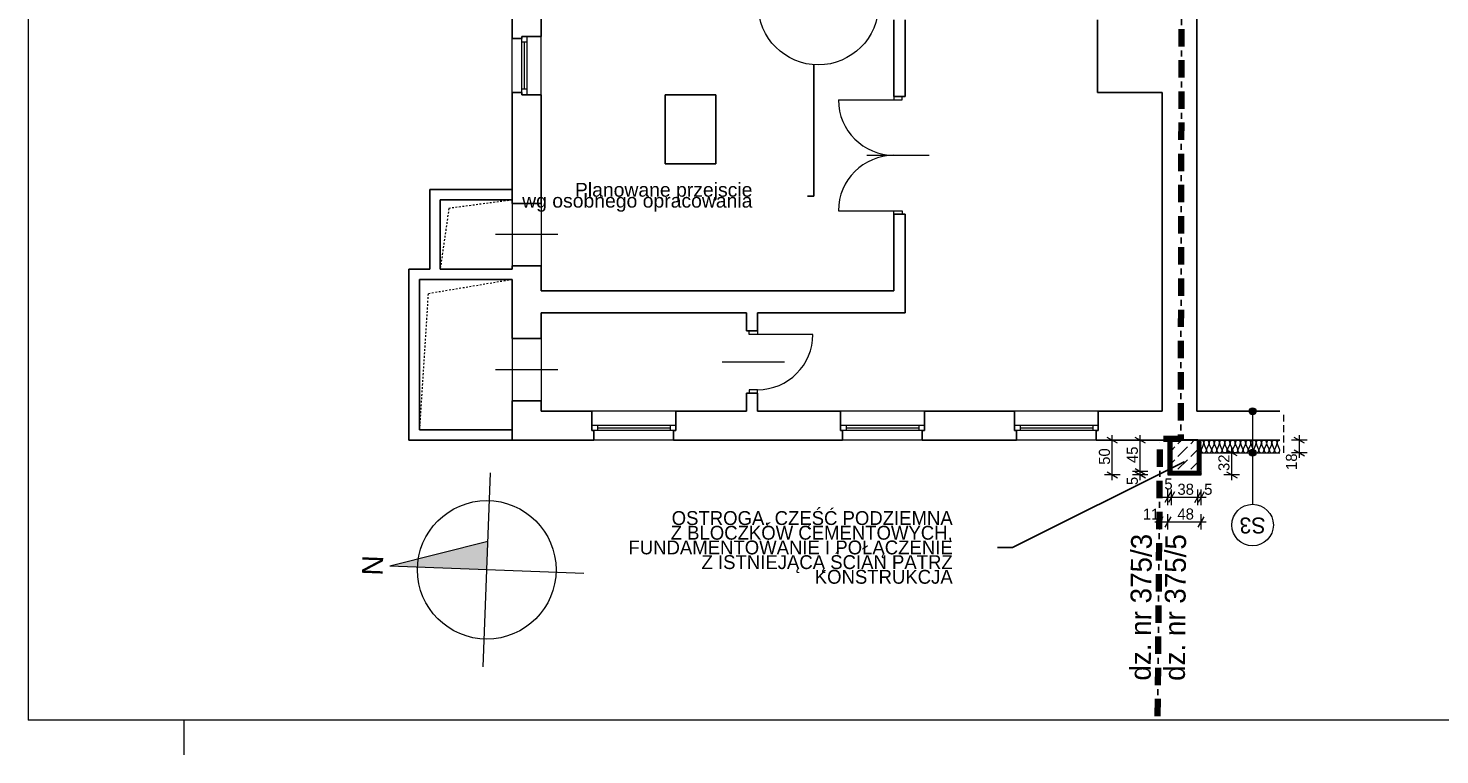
# Model space of a CAD drawing. Extents: x -264238 to -24649, y 31125 to 167795.
# Tile 1 of 256: x -264238 to -243863, y 55445 to 65935. Entities that reach past the tile are written whole.
import ezdxf

# ---------------------------------------------------------------- set-up
doc = ezdxf.new("R2010")
doc.units = 0
doc.header["$MEASUREMENT"] = 0
for name, pattern in [('Hidden Line', [50, 25, -25]), ('Krawędzie ukryte', [150, 100, -50]), ('Kreski i kropki', [450, 250, -100, 0, -100])]:
    doc.linetypes.add(name, pattern=pattern)
for name, color, linetype, lineweight in [('A-Opisy_Nr_Pióra__21', 7, 'Continuous', 9), ('Arch ocieplenie_Nr_Pióra__46', 5, 'Continuous', 13), ('Arch opisy_Nr_Pióra__1', 7, 'Continuous', 25), ('Arch opisy_Nr_Pióra__21', 7, 'Continuous', 9), ('ARCH TABELA_Nr_Pióra__21', 7, 'Continuous', 9), ('Arch tabelki_Nr_Pióra__21', 7, 'Continuous', 9), ('Arch wykończenie_Nr_Pióra__46', 5, 'Continuous', 13), ('Arch wymiary_Nr_Pióra__21', 7, 'Continuous', 9), ('arch wypelnienia_Nr_Pióra__21', 7, 'Continuous', 9), ('Arch ściany nośne_Nr_Pióra__21', 7, 'Continuous', 9), ('Arch ściany nośne_Nr_Pióra__27', 7, 'Continuous', 30), ('INWENT KONST. DREWNIANA_Nr_Pióra__20', 1, 'Continuous', 100), ('INWENT OPISY_Nr_Pióra__21', 7, 'Continuous', 9), ('INWENT. DRZWI_Nr_Pióra__5', 7, 'Continuous', 13), ('INWENT. OKNA_Nr_Pióra__5', 7, 'Continuous', 13), ('INWENT.ŚCIANY_Nr_Pióra__1', 7, 'Continuous', 25), ('INWENT.ŚCIANY_Nr_Pióra__5', 7, 'Continuous', 13), ('Istniejące stropy_Nr_Pióra__5', 7, 'Continuous', 13)]:
    doc.layers.add(name, color=color, linetype=linetype, lineweight=lineweight)
for name, color, linetype in [('Arch ocieplenie', 7, 'Continuous'), ('Arch opisy', 7, 'Continuous'), ('Arch wymiary', 7, 'Continuous'), ('Arch ściany nośne', 7, 'Continuous')]:
    doc.layers.add(name, color=color, linetype=linetype)
doc.layers.add('INWENT.ŚCIANY_Nr_Pióra__3', color=7, linetype='Continuous', lineweight=13, true_color=0xff6600)
doc.styles.add('GENERATED_STYLE_1', font='txt')
doc.styles.add('GENERATED_STYLE_4', font='txt')
doc.styles.add('GENERATED_STYLE_5', font='txt')
doc.styles.add('GENERATED_STYLE_6', font='arial.ttf')
doc.linetypes.add('Zigzag', pattern='A,0,[1,Rusinowo PAB1.Shx,S=2.239859,R=0,X=0,Y=-0.070556],-282.222223,0', length=282.222223)
doc.dimstyles.new('GENERATED_STYLE__1', dxfattribs={"dimtxt": 160.000002, "dimasz": 114, "dimexe": 0.18, "dimexo": 0, "dimgap": 0.09, "dimtad": 1, "dimtih": 1, "dimtoh": 1, "dimdec": 0, "dimlfac": 0.1, "dimzin": 0, "dimdsep": 46, "dimtxsty": 'GENERATED_STYLE_1', "dimblk": 'ARROWHEAD_2', "dimblk1": 'ARROWHEAD_2', "dimblk2": 'ARROWHEAD_2', "dimcen": 0.09, "dimclrd": 7, "dimclre": 7, "dimclrt": 7, "dimazin": 0, "dimtfac": 1, "dimtdec": 4, "dimtmove": 0, "dimatfit": 3, "dimfxl": 0, "dimtolj": 1, "dimtzin": 0, "dimarcsym": 0})
doc.dimstyles.new('GENERATED_STYLE__13', dxfattribs={"dimtxt": 0.18, "dimasz": 273.6, "dimexe": 0.18, "dimexo": 0.0625, "dimgap": 0.09, "dimtad": 0, "dimtih": 1, "dimtoh": 1, "dimdec": 4, "dimzin": 0, "dimdsep": 46, "dimcen": 0.09, "dimadec": 0, "dimazin": 0, "dimtfac": 1, "dimtdec": 4, "dimtmove": 0, "dimatfit": 3, "dimldrblk": 'ARROWHEAD_5', "dimfxl": 0, "dimtolj": 1, "dimtzin": 0, "dimarcsym": 0})
doc.dimstyles.new('GENERATED_STYLE__16', dxfattribs={"dimtxt": 0.18, "dimasz": 182.4, "dimexe": 0.18, "dimexo": 0.0625, "dimgap": 0.09, "dimtad": 0, "dimtih": 1, "dimtoh": 1, "dimdec": 4, "dimzin": 0, "dimdsep": 46, "dimcen": 0.09, "dimadec": 0, "dimazin": 0, "dimtfac": 1, "dimtdec": 4, "dimtmove": 0, "dimatfit": 3, "dimldrblk": 'ARROWHEAD_5', "dimfxl": 0, "dimtolj": 1, "dimtzin": 0, "dimarcsym": 0})
doc.dimstyles.new('GENERATED_STYLE__2', dxfattribs={"dimtxt": 160.000002, "dimasz": 114, "dimexe": 0.18, "dimexo": 0, "dimgap": 0.09, "dimtad": 1, "dimdec": 0, "dimlfac": 0.1, "dimzin": 0, "dimdsep": 46, "dimtxsty": 'GENERATED_STYLE_1', "dimblk": 'ARROWHEAD_2', "dimblk1": 'ARROWHEAD_2', "dimblk2": 'ARROWHEAD_2', "dimcen": 0.09, "dimclrd": 7, "dimclre": 7, "dimclrt": 7, "dimazin": 0, "dimtfac": 1, "dimtdec": 4, "dimtmove": 0, "dimatfit": 3, "dimfxl": 0, "dimtolj": 1, "dimtzin": 0, "dimarcsym": 0})
doc.dimstyles.new('GENERATED_STYLE__3', dxfattribs={"dimtxt": 160.000002, "dimasz": 114, "dimexe": 0.18, "dimexo": 0, "dimgap": 0.09, "dimtad": 1, "dimtih": 1, "dimtoh": 1, "dimdec": 0, "dimlfac": 0.1, "dimzin": 0, "dimdsep": 46, "dimtxsty": 'GENERATED_STYLE_1', "dimblk": 'ARROWHEAD_2', "dimblk1": 'ARROWHEAD_2', "dimblk2": 'ARROWHEAD_2', "dimcen": 0.09, "dimclrd": 7, "dimclre": 7, "dimclrt": 7, "dimazin": 0, "dimtfac": 1, "dimtdec": 4, "dimtmove": 2, "dimatfit": 3, "dimfxl": 0, "dimtolj": 1, "dimtzin": 0, "dimarcsym": 0})

# ---------------------------------------------------------------- blocks, each defined once
blk = doc.blocks.new('Izolacja cieplna 14_201', base_point=(-246174, 59985))
at = {"layer": 'Arch ocieplenie_Nr_Pióra__46', "linetype": 'Continuous'}
for p, q in [((-247273, 59931), (-247304, 59858)), ((-247235, 59858), (-247266, 59931)), ((-247197, 59931), (-247229, 59858)), ((-247159, 59858), (-247191, 59931)), ((-247122, 59931), (-247153, 59858)), ((-247084, 59858), (-247115, 59931)), ((-247046, 59931), (-247077, 59858)), ((-247008, 59858), (-247040, 59931)), ((-246970, 59931), (-247002, 59858)), ((-246933, 59858), (-246964, 59931)), ((-246895, 59931), (-246926, 59858)), ((-246857, 59858), (-246888, 59931)), ((-246819, 59931), (-246851, 59858)), ((-246781, 59858), (-246813, 59931)), ((-246744, 59931), (-246775, 59858)), ((-246706, 59858), (-246737, 59931)), ((-246668, 59931), (-246700, 59858)), ((-246630, 59858), (-246662, 59931)), ((-246593, 59931), (-246624, 59858)), ((-246555, 59858), (-246586, 59931)), ((-246517, 59931), (-246548, 59858)), ((-246479, 59858), (-246511, 59931)), ((-246441, 59931), (-246473, 59858)), ((-246404, 59858), (-246435, 59931)), ((-246366, 59931), (-246397, 59858)), ((-246328, 59858), (-246359, 59931)), ((-246290, 59931), (-246322, 59858)), ((-246252, 59858), (-246284, 59931)), ((-246215, 59931), (-246246, 59858)), ((-246177, 59858), (-246208, 59931))]:
    blk.add_line(p, q, dxfattribs=at)
for centre, start_param, end_param in [((-247307, 59947), 1.158004, 3.141593), ((-247232, 59947), 1.158004, 5.125183), ((-247156, 59947), 1.158004, 5.125183), ((-247081, 59947), 1.158004, 5.125183), ((-247005, 59947), 1.158004, 5.125183), ((-246929, 59947), 1.158004, 5.125183), ((-246854, 59947), 1.158004, 5.125183), ((-246778, 59947), 1.158004, 5.125183), ((-246703, 59947), 1.158004, 5.125183), ((-246627, 59947), 1.158004, 5.125183), ((-246552, 59947), 1.158004, 5.125183), ((-246476, 59947), 1.158004, 5.125183), ((-246400, 59947), 1.158004, 5.125183), ((-246325, 59947), 1.158004, 5.125183), ((-246249, 59947), 1.158004, 5.125183), ((-246174, 59947), 3.141593, 5.125182), ((-247270, 59843), 4.299595, 8.266775), ((-247194, 59843), 4.299595, 8.266775), ((-247118, 59843), 4.299595, 8.266775), ((-247043, 59843), 4.299595, 8.266775), ((-246967, 59843), 4.299595, 8.266775), ((-246892, 59843), 4.299595, 8.266775), ((-246816, 59843), 4.299595, 8.266775), ((-246741, 59843), 4.299595, 8.266775), ((-246665, 59843), 4.299595, 8.266775), ((-246589, 59843), 4.299595, 8.266775), ((-246514, 59843), 4.299595, 8.266775), ((-246438, 59843), 4.299595, 8.266775), ((-246363, 59843), 4.299595, 8.266775), ((-246287, 59843), 4.299595, 8.266775), ((-246211, 59843), 4.299595, 8.266775)]:
    blk.add_ellipse(centre, major_axis=(0, -38.3), ratio=0.987194, start_param=start_param, end_param=end_param, dxfattribs=at)
blk = doc.blocks.new('Izolacja cieplna 14_212', base_point=(-247787, 59535))
at = {"layer": 'Arch ocieplenie_Nr_Pióra__46', "linetype": 'Continuous'}
for p, q in [((-247787, 59500), (-247778, 59520)), ((-247776, 59520), (-247767, 59500)), ((-247766, 59500), (-247757, 59520)), ((-247755, 59520), (-247747, 59500)), ((-247745, 59500), (-247736, 59520)), ((-247734, 59520), (-247726, 59500)), ((-247724, 59500), (-247715, 59520)), ((-247713, 59520), (-247705, 59500)), ((-247703, 59500), (-247694, 59520)), ((-247693, 59520), (-247684, 59500)), ((-247682, 59500), (-247673, 59520)), ((-247672, 59520), (-247663, 59500)), ((-247661, 59500), (-247653, 59520)), ((-247651, 59520), (-247642, 59500)), ((-247640, 59500), (-247632, 59520)), ((-247630, 59520), (-247621, 59500)), ((-247620, 59500), (-247611, 59520)), ((-247609, 59520), (-247600, 59500)), ((-247599, 59500), (-247590, 59520)), ((-247588, 59520), (-247580, 59500)), ((-247578, 59500), (-247569, 59520)), ((-247567, 59520), (-247559, 59500)), ((-247557, 59500), (-247548, 59520)), ((-247547, 59520), (-247538, 59500)), ((-247536, 59500), (-247527, 59520)), ((-247526, 59520), (-247517, 59500)), ((-247515, 59500), (-247507, 59520)), ((-247505, 59520), (-247496, 59500)), ((-247494, 59500), (-247486, 59520)), ((-247484, 59520), (-247475, 59500)), ((-247473, 59500), (-247465, 59520)), ((-247463, 59520), (-247454, 59500)), ((-247453, 59500), (-247444, 59520)), ((-247442, 59520), (-247433, 59500)), ((-247432, 59500), (-247423, 59520)), ((-247421, 59520), (-247413, 59500)), ((-247411, 59500), (-247402, 59520)), ((-247400, 59520), (-247392, 59500)), ((-247390, 59500), (-247381, 59520)), ((-247380, 59520), (-247371, 59500)), ((-247369, 59500), (-247360, 59520)), ((-247359, 59520), (-247350, 59500)), ((-247348, 59500), (-247340, 59520)), ((-247338, 59520), (-247329, 59500)), ((-247327, 59500), (-247319, 59520)), ((-247317, 59520), (-247308, 59500))]:
    blk.add_line(p, q, dxfattribs=at)
for centre, start_param, end_param in [((-247777, 59495), 1.158003, 5.125183), ((-247787, 59524), 4.299596, 6.283185), ((-247767, 59524), 4.299595, 8.266774), ((-247756, 59495), 1.158003, 5.125183), ((-247746, 59524), 4.299595, 8.266774), ((-247735, 59495), 1.158003, 5.125183), ((-247725, 59524), 4.299595, 8.266774), ((-247714, 59495), 1.158003, 5.125183), ((-247704, 59524), 4.299595, 8.266774), ((-247693, 59495), 1.158003, 5.125183), ((-247683, 59524), 4.299595, 8.266774), ((-247673, 59495), 1.158003, 5.125183), ((-247662, 59524), 4.299595, 8.266774), ((-247652, 59495), 1.158003, 5.125183), ((-247641, 59524), 4.299595, 8.266774), ((-247631, 59495), 1.158003, 5.125183), ((-247620, 59524), 4.299595, 8.266774), ((-247610, 59495), 1.158003, 5.125183), ((-247600, 59524), 4.299595, 8.266774), ((-247589, 59495), 1.158003, 5.125183), ((-247579, 59524), 4.299595, 8.266774), ((-247568, 59495), 1.158003, 5.125183), ((-247558, 59524), 4.299595, 8.266774), ((-247547, 59495), 1.158003, 5.125183), ((-247537, 59524), 4.299595, 8.266774), ((-247527, 59495), 1.158003, 5.125183), ((-247516, 59524), 4.299595, 8.266774), ((-247506, 59495), 1.158003, 5.125183), ((-247495, 59524), 4.299595, 8.266774), ((-247485, 59495), 1.158003, 5.125183), ((-247474, 59524), 4.299595, 8.266774), ((-247464, 59495), 1.158003, 5.125183), ((-247453, 59524), 4.299595, 8.266774), ((-247443, 59495), 1.158003, 5.125183), ((-247433, 59524), 4.299595, 8.266774), ((-247422, 59495), 1.158003, 5.125183), ((-247412, 59524), 4.299595, 8.266774), ((-247401, 59495), 1.158003, 5.125183), ((-247391, 59524), 4.299595, 8.266774), ((-247380, 59495), 1.158003, 5.125183), ((-247370, 59524), 4.299595, 8.266774), ((-247360, 59495), 1.158003, 5.125183), ((-247349, 59524), 4.299595, 8.266774), ((-247339, 59495), 1.158003, 5.125183), ((-247328, 59524), 4.299595, 8.266774), ((-247318, 59495), 1.158003, 5.125183), ((-247307, 59524), 0, 1.983589)]:
    blk.add_ellipse(centre, major_axis=(0, 10.6), ratio=0.981277, start_param=start_param, end_param=end_param, dxfattribs=at)
blk = doc.blocks.new('Izolacja cieplna 14_213', base_point=(-247737, 59985))
at = {"layer": 'Arch ocieplenie_Nr_Pióra__46', "linetype": 'Continuous'}
for p, q in [((-247772, 59984), (-247752, 59975)), ((-247752, 59973), (-247772, 59964)), ((-247772, 59963), (-247752, 59954)), ((-247752, 59952), (-247772, 59943)), ((-247772, 59941), (-247752, 59932)), ((-247752, 59930), (-247772, 59921)), ((-247772, 59920), (-247752, 59911)), ((-247752, 59909), (-247772, 59900)), ((-247772, 59898), (-247752, 59889)), ((-247752, 59888), (-247772, 59879)), ((-247772, 59877), (-247752, 59868)), ((-247752, 59866), (-247772, 59857)), ((-247772, 59855), (-247752, 59846)), ((-247752, 59845), (-247772, 59836)), ((-247772, 59834), (-247752, 59825)), ((-247752, 59823), (-247772, 59814)), ((-247772, 59813), (-247752, 59804)), ((-247752, 59802), (-247772, 59793)), ((-247772, 59791), (-247752, 59782)), ((-247752, 59780), (-247772, 59771)), ((-247772, 59770), (-247752, 59761)), ((-247752, 59759), (-247772, 59750)), ((-247772, 59748), (-247752, 59739)), ((-247752, 59738), (-247772, 59729)), ((-247772, 59727), (-247752, 59718)), ((-247752, 59716), (-247772, 59707)), ((-247772, 59705), (-247752, 59696)), ((-247752, 59695), (-247772, 59686)), ((-247772, 59684), (-247752, 59675)), ((-247752, 59673), (-247772, 59664)), ((-247772, 59663), (-247752, 59654)), ((-247752, 59652), (-247772, 59643)), ((-247772, 59641), (-247752, 59632)), ((-247752, 59630), (-247772, 59621)), ((-247772, 59620), (-247752, 59611)), ((-247752, 59609), (-247772, 59600)), ((-247772, 59598), (-247752, 59589)), ((-247752, 59588), (-247772, 59579)), ((-247772, 59577), (-247752, 59568)), ((-247752, 59566), (-247772, 59557)), ((-247772, 59555), (-247752, 59546)), ((-247752, 59545), (-247772, 59536))]:
    blk.add_line(p, q, dxfattribs=at)
for centre, start_param, end_param in [((-247777, 59974), 2.728799, 6.695979), ((-247777, 59953), 2.728799, 6.695979), ((-247777, 59931), 2.728799, 6.695979), ((-247777, 59910), 2.728799, 6.695979), ((-247748, 59985), 5.870392, 7.853982), ((-247748, 59963), 5.870392, 9.837571), ((-247748, 59942), 5.870392, 9.837571), ((-247748, 59921), 5.870392, 9.837571), ((-247748, 59899), 5.870392, 9.837571), ((-247777, 59888), 2.728799, 6.695979), ((-247777, 59867), 2.728799, 6.695979), ((-247777, 59846), 2.728799, 6.695979), ((-247777, 59824), 2.728799, 6.695979), ((-247777, 59803), 2.728799, 6.695979), ((-247777, 59781), 2.728799, 6.695979), ((-247777, 59760), 2.728799, 6.695979), ((-247777, 59738), 2.728799, 6.695979), ((-247777, 59717), 2.728799, 6.695979), ((-247777, 59696), 2.728799, 6.695979), ((-247748, 59878), 5.870392, 9.837571), ((-247748, 59856), 5.870392, 9.837571), ((-247748, 59835), 5.870392, 9.837571), ((-247748, 59813), 5.870392, 9.837571), ((-247748, 59792), 5.870392, 9.837571), ((-247748, 59771), 5.870392, 9.837571), ((-247748, 59749), 5.870392, 9.837571), ((-247748, 59728), 5.870392, 9.837571), ((-247748, 59706), 5.870392, 9.837571), ((-247777, 59674), 2.728799, 6.695979), ((-247777, 59653), 2.728799, 6.695979), ((-247777, 59631), 2.728799, 6.695979), ((-247777, 59610), 2.728799, 6.695979), ((-247777, 59588), 2.728799, 6.695979), ((-247777, 59567), 2.728799, 6.695979), ((-247777, 59546), 2.728799, 6.695979), ((-247748, 59685), 5.870392, 9.837571), ((-247748, 59663), 5.870392, 9.837571), ((-247748, 59642), 5.870392, 9.837571), ((-247748, 59621), 5.870392, 9.837571), ((-247748, 59599), 5.870392, 9.837571), ((-247748, 59578), 5.870392, 9.837571), ((-247748, 59556), 5.870392, 9.837571), ((-247748, 59535), 1.570796, 3.554385)]:
    blk.add_ellipse(centre, major_axis=(0, -10.7), ratio=0.992498, start_param=start_param, end_param=end_param, dxfattribs=at)
blk = doc.blocks.new('Izolacja cieplna 14_214', base_point=(-247357, 59985))
at = {"layer": 'Arch ocieplenie_Nr_Pióra__46', "linetype": 'Continuous'}
for p, q in [((-247322, 59984), (-247342, 59975)), ((-247342, 59973), (-247322, 59964)), ((-247322, 59963), (-247342, 59954)), ((-247342, 59952), (-247322, 59943)), ((-247322, 59941), (-247342, 59932)), ((-247342, 59930), (-247322, 59921)), ((-247322, 59920), (-247342, 59911)), ((-247342, 59909), (-247322, 59900)), ((-247322, 59898), (-247342, 59889)), ((-247342, 59888), (-247322, 59879)), ((-247322, 59877), (-247342, 59868)), ((-247342, 59866), (-247322, 59857)), ((-247322, 59855), (-247342, 59846)), ((-247342, 59845), (-247322, 59836)), ((-247322, 59834), (-247342, 59825)), ((-247342, 59823), (-247322, 59814)), ((-247322, 59813), (-247342, 59804)), ((-247342, 59802), (-247322, 59793)), ((-247322, 59791), (-247342, 59782)), ((-247342, 59780), (-247322, 59771)), ((-247322, 59770), (-247342, 59761)), ((-247342, 59759), (-247322, 59750)), ((-247322, 59748), (-247342, 59739)), ((-247342, 59738), (-247322, 59729)), ((-247322, 59727), (-247342, 59718)), ((-247342, 59716), (-247322, 59707)), ((-247322, 59705), (-247342, 59696)), ((-247342, 59695), (-247322, 59686)), ((-247322, 59684), (-247342, 59675)), ((-247342, 59673), (-247322, 59664)), ((-247322, 59663), (-247342, 59654)), ((-247342, 59652), (-247322, 59643)), ((-247322, 59641), (-247342, 59632)), ((-247342, 59630), (-247322, 59621)), ((-247322, 59620), (-247342, 59611)), ((-247342, 59609), (-247322, 59600)), ((-247322, 59598), (-247342, 59589)), ((-247342, 59588), (-247322, 59579)), ((-247322, 59577), (-247342, 59568)), ((-247342, 59566), (-247322, 59557)), ((-247322, 59555), (-247342, 59546)), ((-247342, 59545), (-247322, 59536))]:
    blk.add_line(p, q, dxfattribs=at)
for centre, start_param, end_param in [((-247347, 59963), 2.7288, 6.695979), ((-247347, 59942), 2.7288, 6.695979), ((-247347, 59921), 2.7288, 6.695979), ((-247347, 59899), 2.7288, 6.695979), ((-247347, 59985), 4.712389, 6.695979), ((-247318, 59974), 5.870392, 9.837571), ((-247318, 59953), 5.870392, 9.837571), ((-247318, 59931), 5.870392, 9.837571), ((-247318, 59910), 5.870392, 9.837571), ((-247347, 59878), 2.7288, 6.695979), ((-247347, 59856), 2.7288, 6.695979), ((-247347, 59835), 2.7288, 6.695979), ((-247347, 59813), 2.7288, 6.695979), ((-247347, 59792), 2.7288, 6.695979), ((-247347, 59771), 2.7288, 6.695979), ((-247347, 59749), 2.7288, 6.695979), ((-247347, 59728), 2.7288, 6.695979), ((-247347, 59706), 2.7288, 6.695979), ((-247318, 59888), 5.870392, 9.837571), ((-247318, 59867), 5.870392, 9.837571), ((-247318, 59846), 5.870392, 9.837571), ((-247318, 59824), 5.870392, 9.837571), ((-247318, 59803), 5.870392, 9.837571), ((-247318, 59781), 5.870392, 9.837571), ((-247318, 59760), 5.870392, 9.837571), ((-247318, 59738), 5.870392, 9.837571), ((-247318, 59717), 5.870392, 9.837571), ((-247318, 59696), 5.870392, 9.837571), ((-247347, 59685), 2.7288, 6.695979), ((-247347, 59663), 2.7288, 6.695979), ((-247347, 59642), 2.7288, 6.695979), ((-247347, 59621), 2.7288, 6.695979), ((-247347, 59599), 2.7288, 6.695979), ((-247347, 59578), 2.7288, 6.695979), ((-247347, 59556), 2.7288, 6.695979), ((-247347, 59535), 2.7288, 4.712389), ((-247318, 59674), 5.870392, 9.837571), ((-247318, 59653), 5.870392, 9.837571), ((-247318, 59631), 5.870392, 9.837571), ((-247318, 59610), 5.870392, 9.837571), ((-247318, 59588), 5.870392, 9.837571), ((-247318, 59567), 5.870392, 9.837571), ((-247318, 59546), 5.870392, 9.837571)]:
    blk.add_ellipse(centre, major_axis=(0, -10.7), ratio=0.992498, start_param=start_param, end_param=end_param, dxfattribs=at)
blk = doc.blocks.new('Ściana_206', base_point=(-247357, 59985))
at = {"layer": 'Arch ściany nośne_Nr_Pióra__21', "linetype": 'Continuous'}
h = blk.add_hatch(dxfattribs=at)
h.set_pattern_fill('Dashed', color=256, style=0, pattern_type=2)
h.set_pattern_definition([(45, (0, 0), (-183.84776, 183.84776), [195, -65]), (45, (1e-14, 183.85), (-183.84776, 183.84776), [195, -65])])
h.paths.add_polyline_path([(-247737, 59985), (-247737, 59535), (-247357, 59535), (-247357, 59985)], flags=0)
at = {"layer": 'Arch ściany nośne_Nr_Pióra__27', "linetype": 'Continuous'}
for p, q in [((-247737, 59985), (-247737, 59535)), ((-247357, 59985), (-247737, 59985)), ((-247357, 59535), (-247357, 59985)), ((-247737, 59535), (-247357, 59535))]:
    blk.add_line(p, q, dxfattribs=at)
blk = doc.blocks.new('Linia_92', base_point=(-246566, 60405))
at = {"layer": 'Arch opisy_Nr_Pióra__21', "linetype": 'Continuous'}
for points in [[(-246516, 60405), (-246519, 60424), (-246530, 60440), (-246546, 60451), (-246566, 60455), (-246585, 60451), (-246601, 60440), (-246612, 60424), (-246616, 60405), (-246612, 60386), (-246601, 60369), (-246585, 60359), (-246566, 60355), (-246546, 60359), (-246530, 60369), (-246519, 60386)], [(-246516, 59805), (-246519, 59824), (-246530, 59840), (-246546, 59851), (-246566, 59855), (-246585, 59851), (-246601, 59840), (-246612, 59824), (-246616, 59805), (-246612, 59786), (-246601, 59769), (-246585, 59759), (-246566, 59755), (-246546, 59759), (-246530, 59769), (-246519, 59786)]]:
    blk.add_hatch(color=256, dxfattribs=at).paths.add_polyline_path(points, flags=0)
blk.add_line((-246566, 60355), (-246566, 59855), dxfattribs=at)
for centre in [(-246566, 60405), (-246566, 59805)]:
    blk.add_circle(centre, 50, dxfattribs=at)
blk = doc.blocks.new('Linia_93', base_point=(-246566, 59805))
at = {"layer": 'Arch opisy_Nr_Pióra__21', "linetype": 'Continuous'}
blk.add_line((-246566, 59805), (-246566, 59062), dxfattribs=at)
blk.add_circle((-246566, 58762), 300, dxfattribs=at)
blk = doc.blocks.new('*D1638')
at = {"layer": 'Arch wymiary_Nr_Pióra__21', "linetype": 'Continuous'}
for p, q in [((-247902, 58695), (-247902, 58920)), ((-247787, 58695), (-247787, 58920)), ((-247975, 58807), (-247902, 58807)), ((-247859, 58882), (-247945, 58732)), ((-247902, 58807), (-247787, 58807)), ((-247744, 58882), (-247831, 58732))]:
    blk.add_line(p, q, dxfattribs=at)
at = {"layer": 'Arch wymiary_Nr_Pióra__21', "char_height": 160, "attachment_point": 7, "style": 'GENERATED_STYLE_1'}
for s, insert in [('{11}', (-248150, 58839)), ('{48}', (-247650, 58839))]:
    blk.add_mtext(s, dxfattribs=dict(at, insert=insert))
blk = doc.blocks.new('ARROWHEAD_2')
at = {"color": 0, "linetype": 'Continuous', "lineweight": 0}
for p, q in [((0, 0), (-1, 0)), ((-0.38, -0.66), (0.38, 0.66))]:
    blk.add_line(p, q, dxfattribs=at)
blk = doc.blocks.new('*D1639')
at = {"layer": 'Arch wymiary_Nr_Pióra__21', "linetype": 'Continuous'}
for p, q in [((-247787, 58695), (-247787, 58920)), ((-247307, 58695), (-247307, 58920)), ((-247744, 58882), (-247831, 58732)), ((-247787, 58807), (-247307, 58807)), ((-247351, 58732), (-247264, 58882)), ((-247307, 58807), (-247234, 58807))]:
    blk.add_line(p, q, dxfattribs=at)
at = {"layer": 'Arch wymiary_Nr_Pióra__21', "char_height": 160, "attachment_point": 7, "style": 'GENERATED_STYLE_1'}
for s, insert in [('{11}', (-248150, 58839)), ('{48}', (-247650, 58839))]:
    blk.add_mtext(s, dxfattribs=dict(at, insert=insert))
blk = doc.blocks.new('*D1640')
at = {"layer": 'Arch wymiary_Nr_Pióra__21', "linetype": 'Continuous'}
for p, q in [((-247861, 59164), (-247787, 59164)), ((-247744, 59239), (-247831, 59089)), ((-247787, 59051), (-247787, 59276)), ((-247787, 59164), (-247737, 59164)), ((-247694, 59239), (-247781, 59089)), ((-247737, 59051), (-247737, 59276))]:
    blk.add_line(p, q, dxfattribs=at)
at = {"layer": 'Arch wymiary_Nr_Pióra__21', "char_height": 160, "attachment_point": 7, "style": 'GENERATED_STYLE_1'}
for s, insert in [('{5}', (-247839, 59273)), ('{38}', (-247650, 59196)), ('{5}', (-247264, 59196))]:
    blk.add_mtext(s, dxfattribs=dict(at, insert=insert))
blk = doc.blocks.new('*D1641')
at = {"layer": 'Arch wymiary_Nr_Pióra__21', "linetype": 'Continuous'}
for p, q in [((-247694, 59239), (-247781, 59089)), ((-247737, 59051), (-247737, 59276)), ((-247737, 59164), (-247357, 59164)), ((-247401, 59089), (-247314, 59239)), ((-247357, 59051), (-247357, 59276))]:
    blk.add_line(p, q, dxfattribs=at)
at = {"layer": 'Arch wymiary_Nr_Pióra__21', "char_height": 160, "attachment_point": 7, "style": 'GENERATED_STYLE_1'}
for s, insert in [('{5}', (-247839, 59273)), ('{38}', (-247650, 59196)), ('{5}', (-247264, 59196))]:
    blk.add_mtext(s, dxfattribs=dict(at, insert=insert))
blk = doc.blocks.new('*D1642')
at = {"layer": 'Arch wymiary_Nr_Pióra__21', "linetype": 'Continuous'}
for p, q in [((-247401, 59089), (-247314, 59239)), ((-247357, 59051), (-247357, 59276)), ((-247357, 59164), (-247307, 59164)), ((-247264, 59239), (-247351, 59089)), ((-247307, 59051), (-247307, 59276)), ((-247307, 59164), (-247234, 59164))]:
    blk.add_line(p, q, dxfattribs=at)
at = {"layer": 'Arch wymiary_Nr_Pióra__21', "char_height": 160, "attachment_point": 7, "style": 'GENERATED_STYLE_1'}
for s, insert in [('{5}', (-247839, 59273)), ('{38}', (-247650, 59196)), ('{5}', (-247264, 59196))]:
    blk.add_mtext(s, dxfattribs=dict(at, insert=insert))
blk = doc.blocks.new('*D1643')
at = {"layer": 'Arch wymiary_Nr_Pióra__21', "linetype": 'Continuous'}
for p, q in [((-248075, 59535), (-248300, 59535)), ((-248262, 59578), (-248112, 59492)), ((-248262, 59528), (-248112, 59442)), ((-248187, 59485), (-248187, 59535)), ((-248075, 59485), (-248300, 59485)), ((-248187, 59412), (-248187, 59485))]:
    blk.add_line(p, q, dxfattribs=at)
at = {"layer": 'Arch wymiary_Nr_Pióra__21', "char_height": 160, "attachment_point": 7, "rotation": 90, "style": 'GENERATED_STYLE_1'}
for s, insert in [('{45}', (-248219, 59657)), ('{5}', (-248219, 59339))]:
    blk.add_mtext(s, dxfattribs=dict(at, insert=insert))
blk = doc.blocks.new('*D1644')
at = {"layer": 'Arch wymiary_Nr_Pióra__21', "linetype": 'Continuous'}
for p, q in [((-248075, 59985), (-248300, 59985)), ((-248112, 59942), (-248262, 60028)), ((-248187, 59985), (-248187, 60058)), ((-248187, 59535), (-248187, 59985)), ((-248075, 59535), (-248300, 59535)), ((-248262, 59578), (-248112, 59492))]:
    blk.add_line(p, q, dxfattribs=at)
at = {"layer": 'Arch wymiary_Nr_Pióra__21', "char_height": 160, "attachment_point": 7, "rotation": 90, "style": 'GENERATED_STYLE_1'}
for s, insert in [('{45}', (-248219, 59657)), ('{5}', (-248219, 59339))]:
    blk.add_mtext(s, dxfattribs=dict(at, insert=insert))
blk = doc.blocks.new('*D1646')
at = {"layer": 'Arch wymiary_Nr_Pióra__21', "linetype": 'Continuous'}
for p, q in [((-248478, 59985), (-248703, 59985)), ((-248515, 59942), (-248665, 60028)), ((-248590, 59985), (-248590, 60058)), ((-248590, 59485), (-248590, 59985)), ((-248665, 59528), (-248515, 59442)), ((-248478, 59485), (-248703, 59485)), ((-248590, 59412), (-248590, 59485))]:
    blk.add_line(p, q, dxfattribs=at)
at = {"layer": 'Arch wymiary_Nr_Pióra__21', "insert": (-248622, 59632), "char_height": 160, "attachment_point": 7, "rotation": 90, "style": 'GENERATED_STYLE_1'}
blk.add_mtext('{50}', dxfattribs=at)
blk = doc.blocks.new('*D1647')
at = {"layer": 'Arch wymiary_Nr_Pióra__21', "linetype": 'Continuous'}
for p, q in [((-246753, 59805), (-246978, 59805)), ((-246790, 59762), (-246940, 59848)), ((-246865, 59805), (-246865, 59878)), ((-246865, 59485), (-246865, 59805)), ((-246940, 59528), (-246790, 59442)), ((-246753, 59485), (-246978, 59485)), ((-246865, 59412), (-246865, 59485))]:
    blk.add_line(p, q, dxfattribs=at)
at = {"layer": 'Arch wymiary_Nr_Pióra__21', "insert": (-246897, 59542), "char_height": 160, "attachment_point": 7, "rotation": 90, "style": 'GENERATED_STYLE_1'}
blk.add_mtext('{32}', dxfattribs=at)
blk = doc.blocks.new('*D1648')
at = {"layer": 'Arch wymiary_Nr_Pióra__21', "linetype": 'Continuous'}
for p, q in [((-245778, 59985), (-246003, 59985)), ((-245815, 59942), (-245965, 60028)), ((-245890, 59985), (-245890, 60058)), ((-245890, 59805), (-245890, 59985)), ((-245778, 59805), (-246003, 59805)), ((-245965, 59848), (-245815, 59762)), ((-245890, 59732), (-245890, 59805))]:
    blk.add_line(p, q, dxfattribs=at)
at = {"layer": 'Arch wymiary_Nr_Pióra__21', "insert": (-245922, 59557), "char_height": 160, "attachment_point": 7, "rotation": 90, "style": 'GENERATED_STYLE_1'}
blk.add_mtext('{18}', dxfattribs=at)
blk = doc.blocks.new('ARROWHEAD_5')
at = {"color": 0, "linetype": 'Continuous', "lineweight": 0}
blk.add_line((0, 0), (-1, 0), dxfattribs=at)
blk.add_solid([(-1, 0.2679), (0, 0), (-1, -0.2679), (-1, 0.2679)], dxfattribs=at)

msp = doc.modelspace()

# ---------------------------------------------------------------- hatches: boundary and pattern name
at = {"layer": 'arch wypelnienia_Nr_Pióra__21', "linetype": 'Continuous'}
msp.add_hatch(color=256, dxfattribs=at).paths.add_polyline_path([(-259018.4, 58169), (-257603.6, 58524.6), (-257619.4, 58114.9)], flags=0)

# ---------------------------------------------------------------- linework, layer by layer
at = {"layer": 'ARCH TABELA_Nr_Pióra__21', "linetype": 'Continuous'}
for p, q in [((-264238.4, 84394.9), (-264238.4, 55944.9)), ((-257673.5, 56716), (-257565.3, 59513.9)), ((-257603.6, 58524.6), (-259018.4, 58169)), ((-256220.5, 58060.8), (-259018.4, 58169)), ((-223488.4, 55944.9), (-264238.4, 55944.9)), ((-261988.4, 55444.9), (-261988.4, 55944.9)), ((-261988.4, 55444.9), (-261988.4, 55944.9))]:
    msp.add_line(p, q, dxfattribs=at)
msp.add_circle((-257619.4, 58114.9), 1000, dxfattribs=at)
at = {"layer": 'Arch wykończenie_Nr_Pióra__46', "linetype": 'Continuous'}
for p, q in [((-247787.4, 59984.9), (-247787.4, 59484.9)), ((-247307.4, 59804.9), (-246173.6, 59804.9)), ((-247307.4, 59484.9), (-247307.4, 59804.9)), ((-247787.4, 59484.9), (-247307.4, 59484.9))]:
    msp.add_line(p, q, dxfattribs=at)
at = {"layer": 'INWENT KONST. DREWNIANA_Nr_Pióra__20', "linetype": 'Kreski i kropki', "flags": 128}
for points in [[(-247590.4, 66372.3), (-247601.8, 60007)], [(-247935.5, 56000.9), (-247901.9, 60005.2)], [(-247601.8, 60007), (-247901.9, 60005.2)]]:
    msp.add_lwpolyline(points, dxfattribs=at)
at = {"layer": 'INWENT. DRZWI_Nr_Pióra__5', "linetype": 'Continuous'}
for p, q in [((-252542.4, 64899.9), (-251742.4, 64899.9)), ((-251742.4, 64949.9), (-251742.4, 64899.9)), ((-251742.4, 64899.9), (-251622.4, 64899.9)), ((-251622.4, 64899.9), (-251622.4, 64949.9)), ((-252132.4, 64099.9), (-251232.4, 64099.9)), ((-252542.4, 63299.9), (-251742.4, 63299.9)), ((-251742.4, 63299.9), (-251622.4, 63299.9)), ((-251742.4, 63249.9), (-251742.4, 63299.9)), ((-251622.4, 63299.9), (-251622.4, 63249.9)), ((-256592.4, 62954.9), (-257492.4, 62954.9)), ((-253832.4, 61514.9), (-253832.4, 61564.9)), ((-253712.4, 61564.9), (-253712.4, 61514.9)), ((-253712.4, 61514.9), (-253832.4, 61514.9)), ((-252912.4, 61514.9), (-253712.4, 61514.9)), ((-256592.4, 61004.9), (-257492.4, 61004.9)), ((-253322.4, 61114.9), (-254222.4, 61114.9)), ((-253712.4, 60714.9), (-253832.4, 60714.9)), ((-253832.4, 60714.9), (-253832.4, 60664.9)), ((-253712.4, 60664.9), (-253712.4, 60714.9))]:
    msp.add_line(p, q, dxfattribs=at)
for centre, start, end in [((-251742.4, 64899.9), 180, 270), ((-251742.4, 63299.9), 90, 180), ((-253712.4, 61514.9), 270, 0)]:
    msp.add_arc(centre, 800, start, end, dxfattribs=at)
at = {"layer": 'INWENT. OKNA_Nr_Pióra__5', "linetype": 'Continuous'}
for p, q in [((-257112.4, 64974.9), (-257112.4, 65814.9)), ((-257037.4, 64974.9), (-257037.4, 65814.9)), ((-256832.4, 64974.9), (-256832.4, 65814.9)), ((-257252.4, 65004.9), (-257252.4, 65784.9)), ((-257037.4, 65734.9), (-257112.4, 65734.9)), ((-257074.9, 65054.9), (-257074.9, 65734.9)), ((-257037.4, 65054.9), (-257112.4, 65054.9)), ((-257252.4, 63404.9), (-257252.4, 62504.9)), ((-256832.4, 63404.9), (-256832.4, 62504.9)), ((-257252.4, 61454.9), (-257252.4, 60554.9)), ((-256832.4, 61454.9), (-256832.4, 60554.9)), ((-254892.4, 60404.9), (-256102.4, 60404.9)), ((-251302.4, 60404.9), (-252512.4, 60404.9)), ((-248792.4, 60404.9), (-250002.4, 60404.9)), ((-254892.4, 60199.9), (-256102.4, 60199.9)), ((-254892.4, 60124.9), (-256102.4, 60124.9)), ((-256022.4, 60199.9), (-256022.4, 60124.9)), ((-254972.4, 60162.4), (-256022.4, 60162.4)), ((-254972.4, 60199.9), (-254972.4, 60124.9)), ((-251302.4, 60199.9), (-252512.4, 60199.9)), ((-251302.4, 60124.9), (-252512.4, 60124.9)), ((-252432.4, 60199.9), (-252432.4, 60124.9)), ((-251382.4, 60162.4), (-252432.4, 60162.4)), ((-251382.4, 60199.9), (-251382.4, 60124.9)), ((-248792.4, 60199.9), (-250002.4, 60199.9)), ((-248792.4, 60124.9), (-250002.4, 60124.9)), ((-249922.4, 60199.9), (-249922.4, 60124.9)), ((-248872.4, 60162.4), (-249922.4, 60162.4)), ((-248872.4, 60199.9), (-248872.4, 60124.9)), ((-254922.4, 59984.9), (-256072.4, 59984.9)), ((-251332.4, 59984.9), (-252482.4, 59984.9)), ((-248822.4, 59984.9), (-249972.4, 59984.9))]:
    msp.add_line(p, q, dxfattribs=at)
at = {"layer": 'INWENT.ŚCIANY_Nr_Pióra__1', "linetype": 'Continuous'}
for p, q in [((-247372.4, 60404.9), (-247372.4, 72224.9)), ((-256832.4, 66544.9), (-256832.4, 65814.9)), ((-257252.4, 66274.9), (-257252.4, 65784.9)), ((-251742.4, 64949.9), (-251742.4, 66054.9)), ((-251582.4, 64949.9), (-251582.4, 66054.9)), ((-248802.4, 66054.9), (-248802.4, 65004.9)), ((-256832.4, 65814.9), (-257112.4, 65814.9)), ((-257112.4, 65784.9), (-257112.4, 65814.9)), ((-257112.4, 65784.9), (-257252.4, 65784.9)), ((-257112.4, 65004.9), (-257252.4, 65004.9)), ((-257252.4, 65004.9), (-257252.4, 63404.9)), ((-257112.4, 65004.9), (-257112.4, 64974.9)), ((-248802.4, 65004.9), (-247872.4, 65004.9)), ((-247872.4, 60404.9), (-247872.4, 65004.9)), ((-256832.4, 64974.9), (-257112.4, 64974.9)), ((-256832.4, 64974.9), (-256832.4, 63404.9)), ((-255042.4, 64974.9), (-254312.4, 64974.9)), ((-255042.4, 63974.9), (-255042.4, 64974.9)), ((-254312.4, 64974.9), (-254312.4, 63974.9)), ((-251742.4, 64949.9), (-251582.4, 64949.9)), ((-254312.4, 63974.9), (-255042.4, 63974.9)), ((-257252.4, 63604.9), (-258442.4, 63604.9)), ((-258442.4, 63604.9), (-258442.4, 62454.9)), ((-258292.4, 63454.9), (-258292.4, 62454.9)), ((-257252.4, 63454.9), (-258292.4, 63454.9)), ((-256832.4, 63404.9), (-257252.4, 63404.9)), ((-251742.4, 62144.9), (-251742.4, 63249.9)), ((-251742.4, 63249.9), (-251582.4, 63249.9)), ((-251582.4, 61824.9), (-251582.4, 63249.9)), ((-258742.4, 62454.9), (-258742.4, 59984.9)), ((-258442.4, 62454.9), (-258742.4, 62454.9)), ((-257252.4, 62454.9), (-258292.4, 62454.9)), ((-256832.4, 62504.9), (-257252.4, 62504.9)), ((-257252.4, 62504.9), (-257252.4, 62454.9)), ((-256832.4, 62504.9), (-256832.4, 62144.9)), ((-258592.4, 62304.9), (-258592.4, 60134.9)), ((-257252.4, 62304.9), (-258592.4, 62304.9)), ((-257252.4, 62304.9), (-257252.4, 61454.9)), ((-256832.4, 62144.9), (-251742.4, 62144.9)), ((-253872.4, 61824.9), (-256832.4, 61824.9)), ((-256832.4, 61824.9), (-256832.4, 61454.9)), ((-253872.4, 61564.9), (-253872.4, 61824.9)), ((-253712.4, 61824.9), (-251582.4, 61824.9)), ((-253712.4, 61564.9), (-253712.4, 61824.9)), ((-253712.4, 61564.9), (-253872.4, 61564.9)), ((-256832.4, 61454.9), (-257252.4, 61454.9)), ((-256832.4, 60554.9), (-257252.4, 60554.9)), ((-257252.4, 60554.9), (-257252.4, 59984.9)), ((-256832.4, 60554.9), (-256832.4, 60404.9)), ((-253872.4, 60404.9), (-253872.4, 60664.9)), ((-253712.4, 60664.9), (-253872.4, 60664.9)), ((-253712.4, 60404.9), (-253712.4, 60664.9)), ((-256102.4, 60404.9), (-256832.4, 60404.9)), ((-256102.4, 60404.9), (-256102.4, 60124.9)), ((-253872.4, 60404.9), (-254892.4, 60404.9)), ((-254892.4, 60404.9), (-254892.4, 60124.9)), ((-252512.4, 60404.9), (-253712.4, 60404.9)), ((-252512.4, 60404.9), (-252512.4, 60124.9)), ((-251302.4, 60404.9), (-251302.4, 60124.9)), ((-250002.4, 60404.9), (-251302.4, 60404.9)), ((-250002.4, 60404.9), (-250002.4, 60124.9)), ((-247872.4, 60404.9), (-248792.4, 60404.9)), ((-248792.4, 60404.9), (-248792.4, 60124.9)), ((-247372.4, 60404.9), (-246173.6, 60404.9)), ((-258592.4, 60134.9), (-257252.4, 60134.9)), ((-256072.4, 60124.9), (-256102.4, 60124.9)), ((-256072.4, 60124.9), (-256072.4, 59984.9)), ((-254922.4, 60124.9), (-254922.4, 59984.9)), ((-254922.4, 60124.9), (-254892.4, 60124.9)), ((-252482.4, 60124.9), (-252512.4, 60124.9)), ((-252482.4, 60124.9), (-252482.4, 59984.9)), ((-251332.4, 60124.9), (-251332.4, 59984.9)), ((-251332.4, 60124.9), (-251302.4, 60124.9)), ((-249972.4, 60124.9), (-250002.4, 60124.9)), ((-249972.4, 60124.9), (-249972.4, 59984.9)), ((-248822.4, 60124.9), (-248822.4, 59984.9)), ((-248822.4, 60124.9), (-248792.4, 60124.9)), ((-258742.4, 59984.9), (-257252.4, 59984.9)), ((-257252.4, 59984.9), (-256072.4, 59984.9)), ((-254922.4, 59984.9), (-252482.4, 59984.9)), ((-251332.4, 59984.9), (-249972.4, 59984.9)), ((-248822.4, 59984.9), (-246173.6, 59984.9))]:
    msp.add_line(p, q, dxfattribs=at)
at = {"layer": 'INWENT.ŚCIANY_Nr_Pióra__3', "linetype": 'Zigzag'}
msp.add_circle((-252833.7, 66273.4), 868.1, dxfattribs=at)
at = {"layer": 'INWENT.ŚCIANY_Nr_Pióra__5', "linetype": 'Hidden Line'}
for p, q in [((-257252.4, 63454.9), (-258166.3, 63333.6)), ((-258166.3, 63333.6), (-258292.4, 62454.9)), ((-257252.4, 62304.9), (-258466.3, 62100.6)), ((-258466.3, 62100.6), (-258592.4, 60134.9))]:
    msp.add_line(p, q, dxfattribs=at)
at = {"layer": 'Istniejące stropy_Nr_Pióra__5', "linetype": 'Krawędzie ukryte'}
msp.add_line((-246113.6, 59804.9), (-246113.6, 60404.9), dxfattribs=at)

# ---------------------------------------------------------------- block references
at = {"layer": 'Arch ocieplenie', "color": 104, "linetype": 'Continuous', "lineweight": 9, "true_color": 0x029e21}
for name, p in [('Izolacja cieplna 14_213', (-247737.4, 59984.9)), ('Izolacja cieplna 14_214', (-247357.4, 59984.9)), ('Izolacja cieplna 14_201', (-246173.6, 59984.9)), ('Izolacja cieplna 14_212', (-247787.4, 59534.9))]:
    msp.add_blockref(name, p, dxfattribs=at)
at = {"layer": 'Arch opisy', "linetype": 'Continuous'}
for name, p in [('Linia_92', (-246565.5, 60404.9)), ('Linia_93', (-246565.5, 59804.9))]:
    msp.add_blockref(name, p, dxfattribs=at)
at = {"layer": 'Arch ściany nośne'}
msp.add_blockref('Ściana_206', (-247357.4, 59984.9), dxfattribs=at)

# ---------------------------------------------------------------- texts
at = {"layer": 'A-Opisy_Nr_Pióra__21', "linetype": 'Continuous', "char_height": 200, "attachment_point": 6}
for s, insert, width, line_spacing_factor, style in [('{Planowane przejscie\\Pwg osobnego opracowania}', (-253784.8, 63493.5), 3240.231, 0.472989, 'GENERATED_STYLE_6'), ('{OSTROGA, CZĘŚĆ PODZIEMNA \\PZ BLOCZKÓW CEMENTOWYCH,\\PFUNDAMENTOWANIE I POŁĄCZENIE\\PZ ISTNIEJĄCĄ ŚCIAN PATRZ KONSTRUKCJA}', (-250893.9, 58437.1), 4928.023, 0.636119, 'GENERATED_STYLE_4')]:
    msp.add_mtext(s, dxfattribs=dict(at, insert=insert, width=width, line_spacing_factor=line_spacing_factor, style=style))
at = {"layer": 'Arch opisy_Nr_Pióra__1', "linetype": 'Continuous', "insert": (-246565.5, 58640.4), "char_height": 230, "attachment_point": 2, "rotation": 180, "style": 'GENERATED_STYLE_5'}
msp.add_mtext('{S3}', dxfattribs=at)
at = {"layer": 'Arch tabelki_Nr_Pióra__21', "linetype": 'Continuous', "insert": (-259418.4, 58184.5), "char_height": 300, "attachment_point": 2, "rotation": 87.78524, "style": 'GENERATED_STYLE_5'}
msp.add_mtext('{N}', dxfattribs=at)
at = {"layer": 'INWENT OPISY_Nr_Pióra__21', "linetype": 'Continuous', "char_height": 300, "attachment_point": 1, "rotation": 89.51893, "style": 'GENERATED_STYLE_5'}
for s, insert in [('{dz. nr 375/3}', (-248336.6, 56517.1)), ('{dz. nr 375/5}', (-247842.5, 56512.9))]:
    msp.add_mtext(s, dxfattribs=dict(at, insert=insert))

# ---------------------------------------------------------------- dimensions: what is measured, and where the dimension line sits
at = {"layer": 'Arch wymiary', "linetype": 'Continuous'}
for base, p1, p2, picture, middle in [((-248590.3, 59484.9), (-247787.4, 59484.9), (-247787.4, 59984.9), '*D1646', (-248702.3, 59753.9)), ((-248187.3, 59484.9), (-247737.4, 59534.9), (-247787.4, 59984.9), '*D1644', (-248299.3, 59778.9)), ((-245890.1, 59804.9), (-246173.6, 59804.9), (-246173.6, 59984.9), '*D1648', (-246002.1, 59678.1)), ((-248187.3, 59484.9), (-247787.4, 59484.9), (-247737.4, 59534.9), '*D1643', (-248299.3, 59399.8)), ((-246865.4, 59484.9), (-247307.4, 59484.9), (-247307.4, 59804.8), '*D1647', (-246977.4, 59663.9))]:
    dim = msp.add_linear_dim(base=base, p1=p1, p2=p2, angle=90, dimstyle='GENERATED_STYLE__2', dxfattribs=at)
    dim.commit()
    dim.dimension.update_dxf_attribs({"geometry": picture, "text_midpoint": middle})
for base, p1, p2, dimstyle, picture, middle in [((-247901.9, 58807), (-247901.9, 60005.2), (-247787.4, 59484.9), 'GENERATED_STYLE__1', '*D1638', (-248036.7, 58919)), ((-247787.4, 59163.9), (-247787.4, 59484.9), (-247737.4, 59759.9), 'GENERATED_STYLE__3', '*D1640', (-247777.9, 59353.1)), ((-247787.4, 59163.9), (-247737.4, 59759.9), (-247357.4, 59759.9), 'GENERATED_STYLE__1', '*D1641', (-247528.4, 59275.9)), ((-247787.4, 59163.9), (-247357.4, 59759.9), (-247307.4, 59484.9), 'GENERATED_STYLE__1', '*D1642', (-247203.3, 59275.9)), ((-247901.9, 58807), (-247787.4, 59484.9), (-247307.4, 59484.9), 'GENERATED_STYLE__1', '*D1639', (-247528.4, 58919))]:
    dim = msp.add_linear_dim(base=base, p1=p1, p2=p2, dimstyle=dimstyle, dxfattribs=at)
    dim.commit()
    dim.dimension.update_dxf_attribs({"geometry": picture, "text_midpoint": middle})

# ---------------------------------------------------------------- leaders
at = {"layer": 'A-Opisy_Nr_Pióra__21', "linetype": 'Continuous', "annotation_type": 0, "has_hookline": 1, "hookline_direction": 1}
for points, dimstyle, text_width in [([(-252899, 65407.8), (-252899, 63510.8), (-252991.4, 63510.8)], 'GENERATED_STYLE__16', 2526.8), ([(-247552.5, 59674.9), (-250029.8, 58439.1), (-250247.7, 58439.1)], 'GENERATED_STYLE__13', 4361.9)]:
    msp.add_leader(points, dimstyle=dimstyle, dxfattribs=dict(at, text_width=text_width))

doc.saveas('drawing.dxf')
